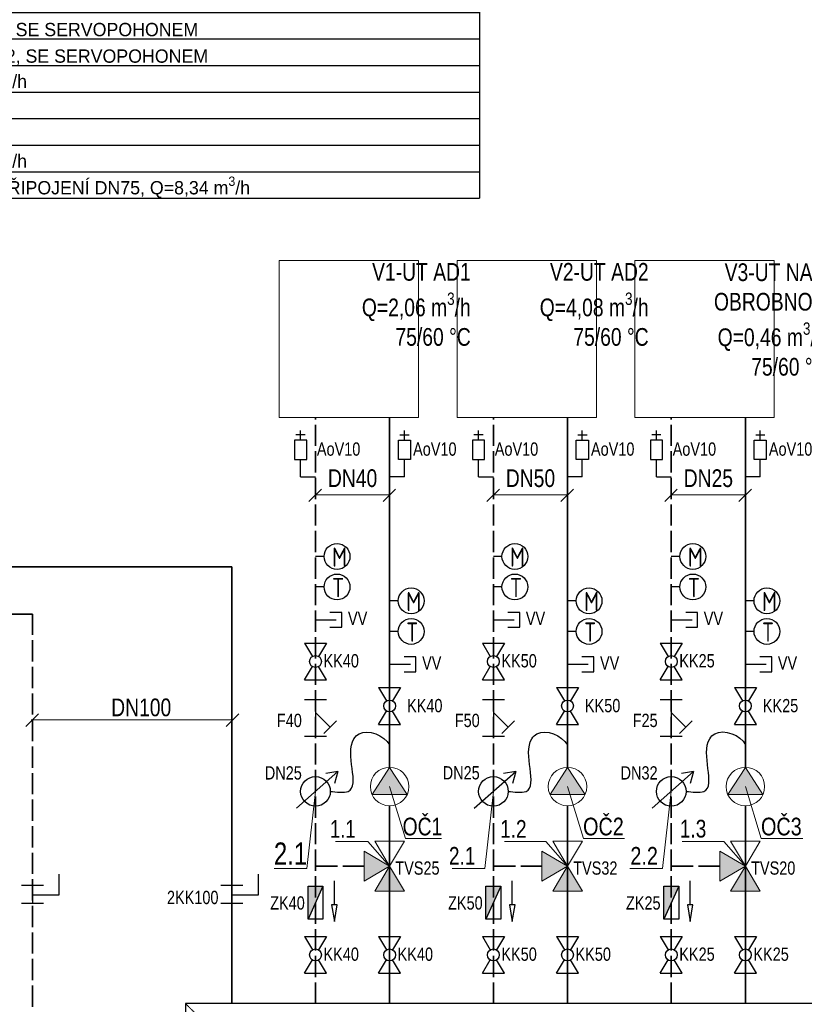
# Model space of a CAD drawing. Header units: millimetres. Extents: x -98431657 to -98227415, y -465497820 to -465456067.
# Tile 56 of 63: x -98404389 to -98399959, y -465469647 to -465464086. Entities that reach past the tile are written whole.
import ezdxf

# ---------------------------------------------------------------- set-up
doc = ezdxf.new("R2010")
doc.units = ezdxf.units.MM
doc.linetypes.add('ACAD_ISO02W100', pattern=[15, 12, -3])
doc.linetypes.add('Carkovana', pattern=[0.21, 0.15, -0.06])
for name, color, linetype, lineweight in [('AA_ROZPISKY', 7, 'Continuous', 15), ('Kóty obecně', 7, 'Continuous', 25), ('Kóty_obecně', 7, 'Continuous', 25), ('Pasivní chlazení', 7, 'Continuous', 25), ('Standard', 7, 'Continuous', 25), ('Topení', 6, 'Continuous', 25), ('WPF 1 - vrt', 7, 'Continuous', 25), ('ZAM - POHLEDY_Pero_č.__2', 7, 'Continuous', 13), ('základ', 7, 'Continuous', 25)]:
    doc.layers.add(name, color=color, linetype=linetype, lineweight=lineweight)
doc.layers.add('URB_DOMY_skica_hatch', color=7, linetype='Continuous', lineweight=25, true_color=0x656565)
doc.styles.add('ARIAL', font='arial.ttf')
doc.styles.add('ISOCPEUR', font='isocpeur.ttf')

# ---------------------------------------------------------------- blocks, each defined once
blk = doc.blocks.new('*T220')
at = {"layer": 'Kóty_obecně', "color": 6, "linetype": 'ByBlock', "lineweight": 50, "transparency": 16777216}
for p, q in [((0, 0), (5880.7, 0)), ((0, 0), (0, -550)), ((5880.7, 0), (5880.7, -550)), ((0, -250), (5880.7, -250)), ((931, -250), (931, -550))]:
    blk.add_line(p, q, dxfattribs=at)
at = {"layer": 'Kóty_obecně', "color": 0, "lineweight": 50, "transparency": 16777216}
blk.add_line((0, -550), (5880.7, -550), dxfattribs=at)
at = {"layer": 'Kóty_obecně', "color": 0, "linetype": 'ByBlock', "lineweight": -2, "transparency": 16777216}
for p, q in [((0, -550), (0, -1150)), ((931, -550), (931, -1150)), ((5880.7, -550), (5880.7, -2650)), ((0, -700), (5880.7, -700)), ((0, -850), (5880.7, -850)), ((0, -1000), (5880.7, -1000)), ((931, -1150), (5880.7, -1150)), ((0, -1300), (0, -2650)), ((931, -1300), (5880.7, -1300)), ((931, -1300), (931, -2650)), ((0, -1450), (5880.7, -1450)), ((0, -1600), (5880.7, -1600)), ((0, -1750), (5880.7, -1750)), ((0, -1900), (5880.7, -1900)), ((0, -2050), (5880.7, -2050)), ((0, -2200), (5880.7, -2200)), ((0, -2350), (5880.7, -2350)), ((0, -2500), (5880.7, -2500)), ((0, -2650), (5880.7, -2650))]:
    blk.add_line(p, q, dxfattribs=at)
at = {"layer": 'Kóty_obecně', "color": 0, "lineweight": -2, "transparency": 16777216}
for p, q in [((0, -1150), (931, -1150)), ((0, -1150), (0, -1300)), ((931, -1150), (931, -1300)), ((0, -1300), (931, -1300))]:
    blk.add_line(p, q, dxfattribs=at)
at = {"layer": 'Kóty_obecně', "color": 0, "transparency": 16777216}
for s, insert, char_height, width, attachment_point in [('{\\Fc:\\program files\\ab studio\\cadkonplus 2018\\2018\\fonts\\ic-simplex|c238;LEGENDA ZNAČENÍ}', (2940.3, -125), 125, 5877.662, 5), ('Z{\\Fc:\\program files\\ab studio\\cadkonplus 2018\\2018\\fonts\\ic-simplex|c238;NAČKA}', (465.5, -400), 100, 928.031, 5), ('P{\\Fc:\\program files\\ab studio\\cadkonplus 2018\\2018\\fonts\\ic-simplex|c238;OPIS}', (3405.8, -400), 100, 4946.631, 5), ('{\\Fc:\\program files\\ab studio\\cadkonplus 2018\\2018\\fonts\\ic-simplex|c238;1.1}', (465.5, -625), 75, 928.031, 5), ('\\A1;{\\Fc:\\program files\\ab studio\\cadkonplus 2018\\2018\\fonts\\ic-simplex|c238; TROJCESTNÝ SMĚŠOVACÍ VENTIL DN25, kvs 8, SE SERVOPOHONEM}', (932.5, -698.5), 75, 4946.631, 7), ('{\\Fc:\\program files\\ab studio\\cadkonplus 2018\\2018\\fonts\\ic-simplex|c238;1.2}', (465.5, -775), 75, 928.031, 5), ('\\A1;{\\Fc:\\program files\\ab studio\\cadkonplus 2018\\2018\\fonts\\ic-simplex|c238; TROJCESTNÝ SMĚŠOVACÍ VENTIL DN32, kvs 12, SE SERVOPOHONEM}', (932.5, -848.5), 75, 4946.631, 7), ('{\\Fc:\\program files\\ab studio\\cadkonplus 2018\\2018\\fonts\\ic-simplex|c238;1.3}', (465.5, -925), 75, 928.031, 5), ('\\A1;{\\Fc:\\program files\\ab studio\\cadkonplus 2018\\2018\\fonts\\ic-simplex|c238; TROJCESTNÝ SMĚŠOVACÍ VENTIL DN20, kvs 4, SE SERVOPOHONEM}', (932.5, -998.5), 75, 4946.631, 7), ('{\\Fc:\\program files\\ab studio\\cadkonplus 2018\\2018\\fonts\\ic-simplex|c238;1.4}', (465.5, -1075), 75, 928.031, 5), ('\\A1;{\\Fc:\\program files\\ab studio\\cadkonplus 2018\\2018\\fonts\\ic-simplex|c238; TROJCESTNÝ SMĚŠOVACÍ VENTIL DN20, kvs 6, SE SERVOPOHONEM}', (932.5, -1148.5), 75, 4946.631, 7), ('{\\Fc:\\program files\\ab studio\\cadkonplus 2018\\2018\\fonts\\ic-simplex|c238;1.5}', (465.5, -1225), 75, 928.031, 5), ('\\A1;{\\Fc:\\program files\\ab studio\\cadkonplus 2018\\2018\\fonts\\ic-simplex|c238; TROJCESTNÝ SMĚŠOVACÍ VENTIL DN25, kvs 8, SE SERVOPOHONEM}', (932.5, -1298.5), 75, 4946.631, 7), ('{\\Fc:\\program files\\ab studio\\cadkonplus 2018\\2018\\fonts\\ic-simplex|c238;1.6}', (465.5, -1375), 75, 928.031, 5), ('\\A1;{\\Fc:\\program files\\ab studio\\cadkonplus 2018\\2018\\fonts\\ic-simplex|c238; TROJCESTNÝ SMĚŠOVACÍ VENTIL DN25, kvs 8, SE SERVOPOHONEM}', (932.5, -1448.5), 75, 4946.631, 7), ('{\\Fc:\\program files\\ab studio\\cadkonplus 2018\\2018\\fonts\\ic-simplex|c238;1.7}', (465.5, -1525), 75, 928.031, 5), ('\\A1;{\\Fc:\\program files\\ab studio\\cadkonplus 2018\\2018\\fonts\\ic-simplex|c238; TROJCESTNÝ SMĚŠOVACÍ VENTIL DN25, kvs 8, SE SERVOPOHONEM}', (932.5, -1598.5), 75, 4946.631, 7), ('{\\Fc:\\program files\\ab studio\\cadkonplus 2018\\2018\\fonts\\ic-simplex|c238;1.8}', (465.5, -1675), 75, 928.031, 5), ('\\A1;{\\Fc:\\program files\\ab studio\\cadkonplus 2018\\2018\\fonts\\ic-simplex|c238; TROJCESTNÝ SMĚŠOVACÍ VENTIL DN20, kvs 4, SE SERVOPOHONEM}', (932.5, -1748.5), 75, 4946.631, 7), ('{\\Fc:\\program files\\ab studio\\cadkonplus 2018\\2018\\fonts\\ic-simplex|c238;1.9}', (465.5, -1825), 75, 928.031, 5), ('\\A1;{\\Fc:\\program files\\ab studio\\cadkonplus 2018\\2018\\fonts\\ic-simplex|c238; TROJCESTNÝ SMĚŠOVACÍ VENTIL DN32, kvs 12, SE SERVOPOHONEM}', (932.5, -1898.5), 75, 4946.631, 7), ('{\\Fc:\\program files\\ab studio\\cadkonplus 2018\\2018\\fonts\\ic-simplex|c238;2.1}', (465.5, -1975), 75, 928.031, 5), ('\\A1;{\\Fc:\\program files\\ab studio\\cadkonplus 2018\\2018\\fonts\\ic-simplex|c238; KALORIMETR ULTRAZVUKOVÝ, DN25, Q=3,5 m\\H0.7x;\\S3^ ;\\H1.42857x;/h}', (932.5, -2048.5), 75, 4946.631, 7), ('{\\Fc:\\program files\\ab studio\\cadkonplus 2018\\2018\\fonts\\ic-simplex|c238;2.2}', (465.5, -2125), 75, 928.031, 5), ('\\A1;{\\Fc:\\program files\\ab studio\\cadkonplus 2018\\2018\\fonts\\ic-simplex|c238; KALORIMETR ULTRAZVUKOVÝ, DN32, Q=6 m\\H0.7x;\\S3^ ;\\H1.42857x;/h}', (932.5, -2198.5), 75, 4946.631, 7), ('\\A1;{\\Fc:\\program files\\ab studio\\cadkonplus 2018\\2018\\fonts\\ic-simplex|c238; KALORIMETR ULTRAZVUKOVÝ, DN25, Q=6 m\\H0.7x;\\S3^ ;\\H1.42857x;/h}', (932.5, -2348.5), 75, 4946.631, 7), ('{\\Ftxt|c238;2.3}', (465.5, -2275), 75, 928.031, 5), ('{\\Ftxt|c238;2.4}', (465.5, -2425), 75, 928.031, 5), ('\\A1;{\\Fc:\\program files\\ab studio\\cadkonplus 2018\\2018\\fonts\\ic-simplex|c238; KALORIMETR ULTRAZVUKOVÝ, DN25, Q=3,5 m\\H0.7x;\\S3^ ;\\H1.42857x;/h}', (932.5, -2498.5), 75, 4946.631, 7), ('{\\Ftxt|c238;3}', (465.5, -2575), 75, 928.031, 5), ('\\A1;{\\Fc:\\program files\\ab studio\\cadkonplus 2018\\2018\\fonts\\ic-simplex|c238; TERMOHYDRAULICKÝ ROZDĚLOVAČ DN200, PŘIPOJENÍ DN75, Q=8,34 m\\H0.7x;\\S3^ ;\\H1.42857x;/h}', (932.5, -2648.5), 75, 4946.631, 7)]:
    blk.add_mtext(s, dxfattribs=dict(at, insert=insert, char_height=char_height, width=width, attachment_point=attachment_point))

msp = doc.modelspace()

# ---------------------------------------------------------------- hatches: boundary and pattern name
at = {"linetype": 'ACAD_ISO02W100', "lineweight": 100}
h = msp.add_hatch(color=256, dxfattribs=at)
h.dxf.hatch_style = 1
h.paths.add_polyline_path([(-98402444.5, -465468781.7), (-98402444.5, -465468867), (-98402444.5, -465468952.2), (-98402300.5, -465468867)])
h.paths.add_polyline_path([(-98402300.5, -465468867), (-98402383.8, -465469007.8), (-98402216.4, -465469007.8)])
h.paths.add_polyline_path([(-98401440.3, -465468781.7), (-98401440.3, -465468867), (-98401440.3, -465468952.2), (-98401296.2, -465468867)])
h.paths.add_polyline_path([(-98401296.2, -465468867), (-98401379.5, -465469007.8), (-98401212.2, -465469007.8)])
h.paths.add_polyline_path([(-98400436, -465468781.7), (-98400436, -465468867), (-98400436, -465468952.2), (-98400292, -465468867)])
h.paths.add_polyline_path([(-98400292, -465468867), (-98400375.3, -465469007.8), (-98400207.9, -465469007.8)])
h = msp.add_hatch(color=256, dxfattribs=at)
h.dxf.hatch_style = 1
h.paths.add_polyline_path([(-98402677.1, -465468979.9), (-98402760.8, -465468979.9), (-98402760.8, -465469165.9)])
h.paths.add_polyline_path([(-98401672.8, -465468979.9), (-98401756.5, -465468979.9), (-98401756.5, -465469165.9)])
h.paths.add_polyline_path([(-98400668.6, -465468979.9), (-98400752.2, -465468979.9), (-98400752.2, -465469165.9)])
h.paths.add_polyline_path([(-98399664.3, -465468979.9), (-98399748, -465468979.9), (-98399748, -465469165.9)])
h.paths.add_polyline_path([(-98398609.8, -465468979.9), (-98398693.5, -465468979.9), (-98398693.5, -465469165.9)])
at = {"layer": 'URB_DOMY_skica_hatch', "linetype": 'Continuous', "lineweight": 25, "true_color": 0x000000}
for points in [[(-98402300.5, -465468308.8), (-98402399.3, -465468462.9), (-98402201.7, -465468462.9)], [(-98401296.2, -465468308.8), (-98401395, -465468462.9), (-98401197.4, -465468462.9)], [(-98400292, -465468308.8), (-98400390.7, -465468462.9), (-98400193.2, -465468462.9)]]:
    msp.add_hatch(color=18, dxfattribs=at).paths.add_polyline_path(points)

# ---------------------------------------------------------------- linework, layer by layer
at = {"layer": 'Pasivní chlazení'}
for centre in [(-98402597.3, -465467117.7), (-98401593.1, -465467117.7), (-98400588.8, -465467117.7), (-98402597.3, -465467290.1), (-98401593.1, -465467290.1), (-98400588.8, -465467290.1), (-98402178.9, -465467368.7), (-98401174.6, -465467368.7), (-98400170.4, -465467368.7), (-98402178.9, -465467541.2), (-98401174.6, -465467541.2), (-98400170.4, -465467541.2)]:
    msp.add_circle(centre, 72.9, dxfattribs=at)
at = {"layer": 'Standard', "color": 5, "linetype": 'ACAD_ISO02W100', "lineweight": 35, "ltscale": 10}
for p, q in [((-98402718.9, -465469643.5), (-98402718.9, -465466332.8)), ((-98401714.7, -465469643.5), (-98401714.7, -465466332.8)), ((-98400710.4, -465469643.5), (-98400710.4, -465466332.8)), ((-98404317.2, -465467443.1), (-98406271.4, -465467443.1)), ((-98404317.2, -465469810.9), (-98404317.2, -465467443.1)), ((-98402444.5, -465468867), (-98402718.9, -465468867)), ((-98401440.3, -465468867), (-98401714.7, -465468867)), ((-98400436, -465468867), (-98400710.4, -465468867))]:
    msp.add_line(p, q, dxfattribs=at)
at = {"layer": 'Standard', "color": 1, "linetype": 'Continuous', "lineweight": 35}
for p, q in [((-98402300.5, -465468308.8), (-98402300.5, -465466332.8)), ((-98401296.2, -465468308.8), (-98401296.2, -465466332.8)), ((-98400292, -465468308.8), (-98400292, -465466332.8)), ((-98403191.1, -465467177.1), (-98406113.2, -465467177.1)), ((-98403191.1, -465469643.5), (-98403191.1, -465467177.1)), ((-98402300.5, -465469643.5), (-98402300.5, -465468526.2)), ((-98401296.2, -465469643.5), (-98401296.2, -465468526.2)), ((-98400292, -465469643.5), (-98400292, -465468526.2))]:
    msp.add_line(p, q, dxfattribs=at)
at = {"layer": 'Standard', "color": 0, "linetype": 'Continuous', "lineweight": 13}
for p, q in [((-98402300.5, -465468417.5), (-98402210.5, -465468710.6)), ((-98401296.2, -465468417.5), (-98401206.2, -465468710.6)), ((-98400292, -465468417.5), (-98400202, -465468710.6)), ((-98402767.9, -465468879.8), (-98402718.9, -465468444.4)), ((-98401763.6, -465468879.8), (-98401714.7, -465468444.4)), ((-98400759.4, -465468879.8), (-98400710.4, -465468444.4)), ((-98402210.5, -465468710.6), (-98402007.2, -465468710.6)), ((-98401206.2, -465468710.6), (-98400975, -465468710.6)), ((-98400202, -465468710.6), (-98399968, -465468710.6)), ((-98402606.8, -465468727.6), (-98402422.7, -465468727.6)), ((-98402422.7, -465468727.6), (-98402300.5, -465468867)), ((-98402300.5, -465468867), (-98402383.8, -465468726.2)), ((-98402383.8, -465468726.2), (-98402216.4, -465468726.2)), ((-98402216.4, -465468726.2), (-98402300.5, -465468867)), ((-98401652.8, -465468727.6), (-98401418.5, -465468727.6)), ((-98401418.5, -465468727.6), (-98401296.2, -465468867)), ((-98401296.2, -465468867), (-98401379.5, -465468726.2)), ((-98401379.5, -465468726.2), (-98401212.2, -465468726.2)), ((-98401212.2, -465468726.2), (-98401296.2, -465468867)), ((-98400648.5, -465468727.6), (-98400414.2, -465468727.6)), ((-98400414.2, -465468727.6), (-98400292, -465468867)), ((-98400292, -465468867), (-98400375.3, -465468726.2)), ((-98400375.3, -465468726.2), (-98400207.9, -465468726.2)), ((-98400207.9, -465468726.2), (-98400292, -465468867)), ((-98402300.5, -465468867), (-98402444.5, -465468781.7)), ((-98402444.5, -465468781.7), (-98402444.5, -465468867)), ((-98401296.2, -465468867), (-98401440.3, -465468781.7)), ((-98401440.3, -465468781.7), (-98401440.3, -465468867)), ((-98400292, -465468867), (-98400436, -465468781.7)), ((-98400436, -465468781.7), (-98400436, -465468867)), ((-98402952, -465468879.8), (-98402767.9, -465468879.8)), ((-98402300.5, -465468867), (-98402444.5, -465468952.2)), ((-98402444.5, -465468952.2), (-98402444.5, -465468867)), ((-98402300.5, -465468867), (-98402383.8, -465469007.8)), ((-98402216.4, -465469007.8), (-98402300.5, -465468867)), ((-98401947.7, -465468879.8), (-98401763.6, -465468879.8)), ((-98401296.2, -465468867), (-98401440.3, -465468952.2)), ((-98401440.3, -465468952.2), (-98401440.3, -465468867)), ((-98401296.2, -465468867), (-98401379.5, -465469007.8)), ((-98401212.2, -465469007.8), (-98401296.2, -465468867)), ((-98400943.5, -465468879.8), (-98400759.4, -465468879.8)), ((-98400292, -465468867), (-98400436, -465468952.2)), ((-98400436, -465468952.2), (-98400436, -465468867)), ((-98400292, -465468867), (-98400375.3, -465469007.8)), ((-98400207.9, -465469007.8), (-98400292, -465468867)), ((-98402383.8, -465469007.8), (-98402216.4, -465469007.8)), ((-98401379.5, -465469007.8), (-98401212.2, -465469007.8)), ((-98400375.3, -465469007.8), (-98400207.9, -465469007.8)), ((-98403451.9, -465469643.5), (-98403451.9, -465469978.3)), ((-98398146.1, -465469643.5), (-98403451.9, -465469643.5))]:
    msp.add_line(p, q, dxfattribs=at)
at = {"layer": 'Standard', "color": 0, "linetype": 'Continuous', "lineweight": 25}
msp.add_lwpolyline([(-98398146.1, -465469643.5), (-98403451.9, -465469643.5), (-98403451.9, -465469978.3), (-98398146.1, -465469978.3), (-98398146.1, -465469643.5)], close=True, dxfattribs=at)
at = {"layer": 'Topení', "color": 0, "linetype": 'Continuous', "lineweight": 13}
for p, q in [((-98402685, -465466736.8), (-98402756.1, -465466807.8)), ((-98402266.6, -465466736.8), (-98402337.6, -465466807.8)), ((-98401680.8, -465466736.8), (-98401751.8, -465466807.8)), ((-98401262.3, -465466736.8), (-98401333.4, -465466807.8)), ((-98400676.5, -465466736.8), (-98400747.5, -465466807.8)), ((-98400258.1, -465466736.8), (-98400329.1, -465466807.8)), ((-98402718.9, -465466770.6), (-98402300.5, -465466770.6)), ((-98401714.7, -465466770.6), (-98401296.2, -465466770.6)), ((-98400710.4, -465466770.6), (-98400292, -465466770.6)), ((-98404283.5, -465468006.6), (-98404354.5, -465468077.7)), ((-98404323.2, -465468040.5), (-98403191.1, -465468040.5)), ((-98403151.4, -465468006.6), (-98403222.4, -465468077.7))]:
    msp.add_line(p, q, dxfattribs=at)
at = {"layer": 'Topení', "color": 0, "linetype": 'Continuous', "lineweight": 25}
for p, q in [((-98402570.3, -465467433.9), (-98402637.3, -465467433.9)), ((-98402570.3, -465467517.5), (-98402570.3, -465467433.9)), ((-98401566, -465467433.9), (-98401633, -465467433.9)), ((-98401566, -465467517.5), (-98401566, -465467433.9)), ((-98400561.8, -465467433.9), (-98400628.7, -465467433.9)), ((-98400561.8, -465467517.5), (-98400561.8, -465467433.9)), ((-98402718.9, -465467475.7), (-98402601.7, -465467475.7)), ((-98401714.7, -465467475.7), (-98401597.5, -465467475.7)), ((-98400710.4, -465467475.7), (-98400593.2, -465467475.7)), ((-98402637.3, -465467517.5), (-98402570.3, -465467517.5)), ((-98401633, -465467517.5), (-98401566, -465467517.5)), ((-98400628.7, -465467517.5), (-98400561.8, -465467517.5)), ((-98402781.1, -465467607.4), (-98402656.7, -465467607.4)), ((-98402781.1, -465467607.4), (-98402736.1, -465467682.4)), ((-98402656.7, -465467607.4), (-98402701.7, -465467682.4)), ((-98401776.9, -465467607.4), (-98401652.4, -465467607.4)), ((-98401776.9, -465467607.4), (-98401731.9, -465467682.4)), ((-98401652.4, -465467607.4), (-98401697.4, -465467682.4)), ((-98400772.6, -465467607.4), (-98400648.2, -465467607.4)), ((-98400772.6, -465467607.4), (-98400727.6, -465467682.4)), ((-98400648.2, -465467607.4), (-98400693.2, -465467682.4)), ((-98402151.9, -465467684.9), (-98402218.8, -465467684.9)), ((-98402151.9, -465467768.6), (-98402151.9, -465467684.9)), ((-98401147.6, -465467684.9), (-98401214.6, -465467684.9)), ((-98401147.6, -465467768.6), (-98401147.6, -465467684.9)), ((-98400143.4, -465467684.9), (-98400210.3, -465467684.9)), ((-98400143.4, -465467768.6), (-98400143.4, -465467684.9)), ((-98402781.1, -465467814.9), (-98402736.1, -465467739.8)), ((-98402656.7, -465467814.9), (-98402701.7, -465467739.8)), ((-98402300.5, -465467726.8), (-98402183.3, -465467726.8)), ((-98402218.8, -465467768.6), (-98402151.9, -465467768.6)), ((-98401776.9, -465467814.9), (-98401731.9, -465467739.8)), ((-98401652.4, -465467814.9), (-98401697.4, -465467739.8)), ((-98401296.2, -465467726.8), (-98401179.1, -465467726.8)), ((-98401214.6, -465467768.6), (-98401147.6, -465467768.6)), ((-98400772.6, -465467814.9), (-98400727.6, -465467739.8)), ((-98400648.2, -465467814.9), (-98400693.2, -465467739.8)), ((-98400292, -465467726.8), (-98400174.8, -465467726.8)), ((-98400210.3, -465467768.6), (-98400143.4, -465467768.6)), ((-98402781.1, -465467814.9), (-98402656.7, -465467814.9)), ((-98401776.9, -465467814.9), (-98401652.4, -465467814.9)), ((-98400772.6, -465467814.9), (-98400648.2, -465467814.9)), ((-98402362.7, -465467858.4), (-98402238.3, -465467858.4)), ((-98402362.7, -465467858.4), (-98402317.7, -465467933.5)), ((-98402238.3, -465467858.4), (-98402283.3, -465467933.5)), ((-98401358.4, -465467858.4), (-98401234, -465467858.4)), ((-98401358.4, -465467858.4), (-98401313.4, -465467933.5)), ((-98401234, -465467858.4), (-98401279, -465467933.5)), ((-98400354.2, -465467858.4), (-98400229.7, -465467858.4)), ((-98400354.2, -465467858.4), (-98400309.2, -465467933.5)), ((-98400229.7, -465467858.4), (-98400274.7, -465467933.5)), ((-98402781.1, -465467925.4), (-98402656.7, -465467925.4)), ((-98402718.9, -465467925.4), (-98402718.9, -465468132.9)), ((-98401776.9, -465467925.4), (-98401652.4, -465467925.4)), ((-98401714.7, -465467925.4), (-98401714.7, -465468132.9)), ((-98400772.6, -465467925.4), (-98400648.2, -465467925.4)), ((-98400710.4, -465467925.4), (-98400710.4, -465468132.9)), ((-98402362.7, -465468066), (-98402317.7, -465467990.9)), ((-98402238.3, -465468066), (-98402283.3, -465467990.9)), ((-98401358.4, -465468066), (-98401313.4, -465467990.9)), ((-98401234, -465468066), (-98401279, -465467990.9)), ((-98400354.2, -465468066), (-98400309.2, -465467990.9)), ((-98400229.7, -465468066), (-98400274.7, -465467990.9)), ((-98402718.9, -465467999), (-98402636.1, -465468081.9)), ((-98402636.1, -465468081.9), (-98402600.6, -465468046.3)), ((-98401714.7, -465467999), (-98401631.8, -465468081.9)), ((-98401631.8, -465468081.9), (-98401596.3, -465468046.3)), ((-98400710.4, -465467999), (-98400627.6, -465468081.9)), ((-98400627.6, -465468081.9), (-98400592, -465468046.3)), ((-98402636.1, -465468081.9), (-98402671.6, -465468117.4)), ((-98402362.7, -465468066), (-98402238.3, -465468066)), ((-98401631.8, -465468081.9), (-98401667.3, -465468117.4)), ((-98401358.4, -465468066), (-98401234, -465468066)), ((-98400627.6, -465468081.9), (-98400663.1, -465468117.4)), ((-98400354.2, -465468066), (-98400229.7, -465468066)), ((-98402781.1, -465468132.9), (-98402656.7, -465468132.9)), ((-98401776.9, -465468132.9), (-98401652.4, -465468132.9)), ((-98400772.6, -465468132.9), (-98400648.2, -465468132.9)), ((-98402826.6, -465468540.3), (-98402592.5, -465468332.9)), ((-98402592.5, -465468332.9), (-98402661.4, -465468343.6)), ((-98402592.5, -465468332.9), (-98402611.4, -465468400)), ((-98401822.4, -465468540.3), (-98401588.2, -465468332.9)), ((-98401588.2, -465468332.9), (-98401657.2, -465468343.6)), ((-98401588.2, -465468332.9), (-98401607.1, -465468400)), ((-98400818.1, -465468540.3), (-98400584, -465468332.9)), ((-98400584, -465468332.9), (-98400652.9, -465468343.6)), ((-98400584, -465468332.9), (-98400602.9, -465468400)), ((-98402781.1, -465469264.4), (-98402656.7, -465469264.4)), ((-98402781.1, -465469264.4), (-98402736.1, -465469339.4)), ((-98402656.7, -465469264.4), (-98402701.7, -465469339.4)), ((-98402362.7, -465469264.4), (-98402238.3, -465469264.4)), ((-98402362.7, -465469264.4), (-98402317.7, -465469339.4)), ((-98402238.3, -465469264.4), (-98402283.3, -465469339.4)), ((-98401776.9, -465469264.4), (-98401652.4, -465469264.4)), ((-98401776.9, -465469264.4), (-98401731.9, -465469339.4)), ((-98401652.4, -465469264.4), (-98401697.4, -465469339.4)), ((-98401358.4, -465469264.4), (-98401234, -465469264.4)), ((-98401358.4, -465469264.4), (-98401313.4, -465469339.4)), ((-98401234, -465469264.4), (-98401279, -465469339.4)), ((-98400772.6, -465469264.4), (-98400648.2, -465469264.4)), ((-98400772.6, -465469264.4), (-98400727.6, -465469339.4)), ((-98400648.2, -465469264.4), (-98400693.2, -465469339.4)), ((-98400354.2, -465469264.4), (-98400229.7, -465469264.4)), ((-98400354.2, -465469264.4), (-98400309.2, -465469339.4)), ((-98400229.7, -465469264.4), (-98400274.7, -465469339.4)), ((-98402781.1, -465469471.9), (-98402736.1, -465469396.9)), ((-98402656.7, -465469471.9), (-98402701.7, -465469396.9)), ((-98402362.7, -465469471.9), (-98402317.7, -465469396.9)), ((-98402238.3, -465469471.9), (-98402283.3, -465469396.9)), ((-98401776.9, -465469471.9), (-98401731.9, -465469396.9)), ((-98401652.4, -465469471.9), (-98401697.4, -465469396.9)), ((-98401358.4, -465469471.9), (-98401313.4, -465469396.9)), ((-98401234, -465469471.9), (-98401279, -465469396.9)), ((-98400772.6, -465469471.9), (-98400727.6, -465469396.9)), ((-98400648.2, -465469471.9), (-98400693.2, -465469396.9)), ((-98400354.2, -465469471.9), (-98400309.2, -465469396.9)), ((-98400229.7, -465469471.9), (-98400274.7, -465469396.9)), ((-98402781.1, -465469471.9), (-98402656.7, -465469471.9)), ((-98402362.7, -465469471.9), (-98402238.3, -465469471.9)), ((-98401776.9, -465469471.9), (-98401652.4, -465469471.9)), ((-98401358.4, -465469471.9), (-98401234, -465469471.9)), ((-98400772.6, -465469471.9), (-98400648.2, -465469471.9)), ((-98400354.2, -465469471.9), (-98400229.7, -465469471.9))]:
    msp.add_line(p, q, dxfattribs=at)
at = {"layer": 'Topení', "color": 0, "linetype": 'Continuous', "lineweight": 35}
msp.add_line((-98403191.1, -465468975.2), (-98403191.1, -465469075.6), dxfattribs=at)
at = {"layer": 'Topení', "color": 0, "linetype": 'Continuous', "lineweight": 25}
for points in [[(-98402670.3, -465467117.7), (-98402718.9, -465467117.7)], [(-98401666, -465467117.7), (-98401714.7, -465467117.7)], [(-98400661.7, -465467117.7), (-98400710.4, -465467117.7)], [(-98402670.3, -465467290.1), (-98402718.9, -465467290.1)], [(-98401666, -465467290.1), (-98401714.7, -465467290.1)], [(-98400661.7, -465467290.1), (-98400710.4, -465467290.1)], [(-98402251.8, -465467368.7), (-98402300.5, -465467368.7)], [(-98401247.6, -465467368.7), (-98401296.2, -465467368.7)], [(-98400243.3, -465467368.7), (-98400292, -465467368.7)], [(-98402251.8, -465467541.2), (-98402300.5, -465467541.2)], [(-98401247.6, -465467541.2), (-98401296.2, -465467541.2)], [(-98400243.3, -465467541.2), (-98400292, -465467541.2)]]:
    msp.add_lwpolyline(points, dxfattribs=at)
at = {"layer": 'Topení', "color": 0, "linetype": 'Carkovana', "lineweight": 18}
msp.add_lwpolyline([(-98398146.1, -465469810.9), (-98403284.5, -465469810.9), (-98403451.9, -465469643.5)], dxfattribs=at)
at = {"layer": 'Topení', "color": 0, "linetype": 'Continuous', "lineweight": 25}
for centre, radius in [((-98402718.9, -465467711.1), 33.5), ((-98401714.7, -465467711.1), 33.5), ((-98400710.4, -465467711.1), 33.5), ((-98402300.5, -465467962.2), 33.5), ((-98401296.2, -465467962.2), 33.5), ((-98400292, -465467962.2), 33.5), ((-98402718.9, -465468444.4), 83.7), ((-98401714.7, -465468444.4), 83.7), ((-98400710.4, -465468444.4), 83.7), ((-98402718.9, -465469368.1), 33.5), ((-98402300.5, -465469368.1), 33.5), ((-98401714.7, -465469368.1), 33.5), ((-98401296.2, -465469368.1), 33.5), ((-98400710.4, -465469368.1), 33.5), ((-98400292, -465469368.1), 33.5)]:
    msp.add_circle(centre, radius, dxfattribs=at)
at = {"layer": 'Topení', "color": 0, "linetype": 'Continuous', "lineweight": 25, "start_tangent": (1.156269, -0.124047)}
for points, end_tangent in [([(-98402635.2, -465468444.4), (-98402534.8, -465468444.4), (-98402501.7, -465468147), (-98402473.2, -465468119.8), (-98402300.5, -465468180.8)], (0.658422, -1.070822)), ([(-98401631, -465468444.4), (-98401530.5, -465468444.4), (-98401497.4, -465468147), (-98401468.9, -465468119.8), (-98401296.2, -465468180.8)], (0.658422, -1.070822)), ([(-98400626.7, -465468444.4), (-98400526.3, -465468444.4), (-98400493.2, -465468147), (-98400464.7, -465468119.8), (-98400292, -465468180.8)], (0.558422, -1.070822))]:
    msp.add_spline(points, degree=3, dxfattribs=dict(at, end_tangent=end_tangent))
at = {"layer": 'WPF 1 - vrt'}
for p, q in [((-98402802.6, -465466667.2), (-98402802.6, -465466618.1)), ((-98402216.8, -465466667.2), (-98402216.8, -465466618.1)), ((-98401798.3, -465466667.2), (-98401798.3, -465466618.1)), ((-98401212.5, -465466667.2), (-98401212.5, -465466618.1)), ((-98400794.1, -465466667.2), (-98400794.1, -465466618.1)), ((-98400208.3, -465466667.2), (-98400208.3, -465466618.1)), ((-98402802.6, -465466667.2), (-98402718.9, -465466667.2)), ((-98402216.8, -465466667.2), (-98402300.5, -465466667.2)), ((-98401798.3, -465466667.2), (-98401714.7, -465466667.2)), ((-98401212.5, -465466667.2), (-98401296.2, -465466667.2)), ((-98400794.1, -465466667.2), (-98400710.4, -465466667.2)), ((-98400208.3, -465466667.2), (-98400292, -465466667.2))]:
    msp.add_line(p, q, dxfattribs=at)
at = {"layer": 'ZAM - POHLEDY_Pero_č.__2', "color": 0, "linetype": 'Continuous', "lineweight": 13}
for p, q in [((-98402300.5, -465468308.8), (-98402399.3, -465468462.9)), ((-98402201.7, -465468462.9), (-98402300.5, -465468308.8)), ((-98401296.2, -465468308.8), (-98401395, -465468462.9)), ((-98401197.4, -465468462.9), (-98401296.2, -465468308.8)), ((-98400292, -465468308.8), (-98400390.7, -465468462.9)), ((-98400193.2, -465468462.9), (-98400292, -465468308.8)), ((-98402399.3, -465468462.9), (-98402201.7, -465468462.9)), ((-98401395, -465468462.9), (-98401197.4, -465468462.9)), ((-98400390.7, -465468462.9), (-98400193.2, -465468462.9))]:
    msp.add_line(p, q, dxfattribs=at)
for points in [[(-98402923.8, -465465445.7), (-98402137.3, -465465445.7), (-98402137.3, -465466332.8), (-98402923.8, -465466332.8), (-98402923.8, -465465445.7)], [(-98401919.6, -465465445.7), (-98401133.1, -465465445.7), (-98401133.1, -465466332.8), (-98401919.6, -465466332.8), (-98401919.6, -465465445.7)], [(-98400915.3, -465465445.7), (-98400128.8, -465465445.7), (-98400128.8, -465466332.8), (-98400915.3, -465466332.8), (-98400915.3, -465465445.7)]]:
    msp.add_lwpolyline(points, close=True, dxfattribs=at)
for centre in [(-98402300.5, -465468417.5), (-98401296.2, -465468417.5), (-98400292, -465468417.5)]:
    msp.add_circle(centre, 108.7, dxfattribs=at)
at = {"layer": 'základ'}
for p, q in [((-98402777.2, -465466431.1), (-98402829.5, -465466431.1)), ((-98402802.6, -465466460.9), (-98402802.6, -465466405.7)), ((-98402242.2, -465466431.1), (-98402189.9, -465466431.1)), ((-98402216.8, -465466460.9), (-98402216.8, -465466405.7)), ((-98401772.9, -465466431.1), (-98401825.2, -465466431.1)), ((-98401798.3, -465466460.9), (-98401798.3, -465466405.7)), ((-98401238, -465466431.1), (-98401185.7, -465466431.1)), ((-98401212.5, -465466460.9), (-98401212.5, -465466405.7)), ((-98400768.6, -465466431.1), (-98400820.9, -465466431.1)), ((-98400794.1, -465466460.9), (-98400794.1, -465466405.7)), ((-98400233.7, -465466431.1), (-98400181.4, -465466431.1)), ((-98400208.3, -465466460.9), (-98400208.3, -465466405.7)), ((-98402802.6, -465466618.1), (-98402802.6, -465466570.5)), ((-98402216.8, -465466618.1), (-98402216.8, -465466570.5)), ((-98401798.3, -465466618.1), (-98401798.3, -465466570.5)), ((-98401212.5, -465466618.1), (-98401212.5, -465466570.5)), ((-98400794.1, -465466618.1), (-98400794.1, -465466570.5)), ((-98400208.3, -465466618.1), (-98400208.3, -465466570.5)), ((-98404166.6, -465469029.6), (-98404166.6, -465468912.4)), ((-98403040.5, -465469029.6), (-98403040.5, -465468912.4)), ((-98404379.4, -465468975.2), (-98404255, -465468975.2)), ((-98404317.2, -465468975.2), (-98404317.2, -465469075.6)), ((-98403253.4, -465468975.2), (-98403128.9, -465468975.2)), ((-98402677.1, -465468979.9), (-98402760.8, -465469165.9)), ((-98402612.2, -465469084.7), (-98402612.2, -465468950)), ((-98401672.8, -465468979.9), (-98401756.5, -465469165.9)), ((-98401608, -465469084.7), (-98401608, -465468950)), ((-98400668.6, -465468979.9), (-98400752.2, -465469165.9)), ((-98400603.7, -465469084.7), (-98400603.7, -465468950)), ((-98404317.2, -465469029.6), (-98404166.6, -465469029.6)), ((-98403191.1, -465469029.6), (-98403040.5, -465469029.6)), ((-98404379.4, -465469075.6), (-98404255, -465469075.6)), ((-98403253.4, -465469075.6), (-98403128.9, -465469075.6))]:
    msp.add_line(p, q, dxfattribs=at)
for points in [[(-98402768.2, -465466460.9), (-98402837, -465466460.9), (-98402837, -465466570.5), (-98402768.2, -465466570.5), (-98402768.2, -465466460.9)], [(-98402251.2, -465466460.9), (-98402182.3, -465466460.9), (-98402182.3, -465466570.5), (-98402251.2, -465466570.5), (-98402251.2, -465466460.9)], [(-98401763.9, -465466460.9), (-98401832.8, -465466460.9), (-98401832.8, -465466570.5), (-98401763.9, -465466570.5), (-98401763.9, -465466460.9)], [(-98401247, -465466460.9), (-98401178.1, -465466460.9), (-98401178.1, -465466570.5), (-98401247, -465466570.5), (-98401247, -465466460.9)], [(-98400759.6, -465466460.9), (-98400828.5, -465466460.9), (-98400828.5, -465466570.5), (-98400759.6, -465466570.5), (-98400759.6, -465466460.9)], [(-98400242.7, -465466460.9), (-98400173.8, -465466460.9), (-98400173.8, -465466570.5), (-98400242.7, -465466570.5), (-98400242.7, -465466460.9)], [(-98402760.8, -465468979.9), (-98402677.1, -465468979.9), (-98402677.1, -465469165.9), (-98402760.8, -465469165.9), (-98402760.8, -465468979.9)], [(-98401756.5, -465468979.9), (-98401672.8, -465468979.9), (-98401672.8, -465469165.9), (-98401756.5, -465469165.9), (-98401756.5, -465468979.9)], [(-98400752.2, -465468979.9), (-98400668.6, -465468979.9), (-98400668.6, -465469165.9), (-98400752.2, -465469165.9), (-98400752.2, -465468979.9)], [(-98402596.3, -465469084.7), (-98402628.1, -465469084.7), (-98402612.2, -465469180.1), (-98402596.3, -465469084.7)], [(-98401592.1, -465469084.7), (-98401623.9, -465469084.7), (-98401608, -465469180.1), (-98401592.1, -465469084.7)], [(-98400587.8, -465469084.7), (-98400619.6, -465469084.7), (-98400603.7, -465469180.1), (-98400587.8, -465469084.7)]]:
    msp.add_lwpolyline(points, close=True, dxfattribs=at)

# ---------------------------------------------------------------- block references
msp.add_blockref('*T220', (-98407673.7, -465462444.8))

# ---------------------------------------------------------------- texts
at = {"layer": 'AA_ROZPISKY', "insert": (-98414809.6, -465469381.3), "char_height": 100, "attachment_point": 1, "rotation": 359.9944}
msp.add_mtext_dynamic_manual_height_columns('\\pi1385;{\\W0.7;Lublaňská 1002/9, 120 00 Praha 2\\P\\pi1396.66667,t2396.66667,2496.66667;IČO: 29136440 | +420 736 630 021\\P\\pi1478.33333,t2478.33333,3578.33333;www.ecoten.cz | info@ecoten.cz\\H1.08333x; }', width=4800, gutter_width=150, heights=[0], dxfattribs=at)
at = {"layer": 'Kóty obecně', "color": 0, "linetype": 'Continuous', "lineweight": 35, "attachment_point": 9, "style": 'ARIAL'}
for s, insert, char_height, width in [('\\A1;{\\fArial|b0|i0|c238|p34;\\W0.78;V1-UT AD1\\PQ=2,06 m\\H0.7x;\\S3^ ;\\H1.42857x;/h\\P75/60 °C}', (-98401842.4, -465465929.3), 100, 1042.9), ('\\A1;{\\fArial|b0|i0|c238|p34;\\W0.78;V2-UT AD2\\PQ=4,08 m\\H0.7x;\\S3^ ;\\H1.42857x;/h\\P75/60 °C}', (-98400838.2, -465465929.3), 100, 1042.9), ('\\A1;{\\fArial|b0|i0|c238|p34;\\W0.78;V3-UT NAD\\POBROBNOU\\PQ=0,46 m\\H0.7x;\\S3^ ;\\H1.42857x;/h\\P75/60 °C}', (-98399833.9, -465466097.9), 100, 1042.9), ('{\\fArial|b0|i0|c238|p34;\\W0.78;AoV10}', (-98402465.7, -465466549.8), 75, 338.44), ('{\\fArial|b0|i0|c238|p34;\\W0.78;AoV10}', (-98401922.6, -465466549.8), 75, 338.44), ('{\\fArial|b0|i0|c238|p34;\\W0.78;AoV10}', (-98401461.4, -465466549.8), 75, 338.44), ('{\\fArial|b0|i0|c238|p34;\\W0.78;AoV10}', (-98400918.4, -465466549.8), 75, 338.44), ('{\\fArial|b0|i0|c238|p34;\\W0.78;AoV10}', (-98400457.2, -465466549.8), 75, 338.44), ('{\\fArial|b0|i0|c238|p34;\\W0.78;AoV10}', (-98399914.1, -465466549.8), 75, 338.44), ('{\\fArial|b0|i0|c238|p34;\\W0.78;DN40}', (-98402370.2, -465466727), 100, 338.44), ('{\\fArial|b0|i0|c238|p34;\\W0.78;DN50}', (-98401366, -465466727), 100, 338.44), ('{\\fArial|b0|i0|c238|p34;\\W0.78;DN25}', (-98400361.7, -465466727), 100, 338.44), ('{\\fArial|b0|i0|c238|p34;\\W0.78;VV}', (-98402426.5, -465467505.4), 75, 338.44), ('{\\fArial|b0|i0|c238|p34;\\W0.78;VV}', (-98401422.3, -465467505.4), 75, 338.44), ('{\\fArial|b0|i0|c238|p34;\\W0.78;VV}', (-98400418, -465467505.4), 75, 338.44), ('{\\fArial|b0|i0|c238|p34;\\W0.78;KK40}', (-98402473.7, -465467745.5), 75, 338.44), ('{\\fArial|b0|i0|c238|p34;\\W0.78;VV}', (-98402008.1, -465467756.5), 75, 338.44), ('{\\fArial|b0|i0|c238|p34;\\W0.78;KK50}', (-98401469.5, -465467745.5), 75, 338.44), ('{\\fArial|b0|i0|c238|p34;\\W0.78;VV}', (-98401003.8, -465467756.5), 75, 338.44), ('{\\fArial|b0|i0|c238|p34;\\W0.78;KK25}', (-98400465.2, -465467745.5), 75, 338.44), ('{\\fArial|b0|i0|c238|p34;\\W0.78;VV}', (-98399999.6, -465467756.5), 75, 338.44), ('{\\fArial|b0|i0|c238|p34;\\W0.78;DN100}', (-98403533.2, -465468021.6), 100, 338.44), ('{\\fArial|b0|i0|c238|p34;\\W0.78;KK40}', (-98402002.1, -465467998.7), 75, 338.44), ('{\\fArial|b0|i0|c238|p34;\\W0.78;KK50}', (-98400997.9, -465467998.7), 75, 338.44), ('{\\fArial|b0|i0|c238|p34;\\W0.78;KK25}', (-98399993.6, -465467998.7), 75, 338.44), ('{\\fArial|b0|i0|c238|p34;\\W0.78;F40}', (-98402796, -465468082.3), 75, 338.44), ('{\\fArial|b0|i0|c238|p34;\\W0.78;F50}', (-98401791.8, -465468082.3), 75, 338.44), ('{\\fArial|b0|i0|c238|p34;\\W0.78;F25}', (-98400787.5, -465468082.3), 75, 338.44), ('{\\fArial|b0|i0|c238|p34;\\W0.78;DN25}', (-98402796.1, -465468378.6), 75, 338.44), ('{\\fArial|b0|i0|c238|p34;\\W0.78;DN25}', (-98401791.8, -465468378.1), 75, 338.44), ('{\\fArial|b0|i0|c238|p34;\\W0.78;DN32}', (-98400787.6, -465468378.6), 75, 338.44), ('\\W0.78;OČ1', (-98402003.2, -465468694.6), 100, 338.44), ('\\W0.77;1.2', (-98401527.4, -465468706.5), 100, 244.017), ('\\W0.80;OČ2', (-98400978.5, -465468694.6), 100, 339.744), ('\\W0.77;1.3', (-98400512.6, -465468706.5), 100, 244.017), ('\\W0.80;OČ3', (-98399974, -465468694.6), 100, 339.744), ('\\W0.74;1.1', (-98402493.1, -465468706.5), 100, 242.257), ('\\W0.77;2.1', (-98402765.9, -465468858.6), 125.53, 244.017), ('\\W0.77;2.1', (-98401816.1, -465468858.6), 100, 244.017), ('\\W0.80;2.2', (-98400786, -465468858.6), 100, 245.914), ('{\\fArial|b0|i0|c238|p34;\\W0.78;TVS25}', (-98402018.5, -465468916.1), 75, 338.44), ('{\\fArial|b0|i0|c238|p34;\\W0.78;TVS32}', (-98401014.3, -465468916.1), 75, 338.44), ('{\\fArial|b0|i0|c238|p34;\\W0.78;TVS20}', (-98400010, -465468916.1), 75, 338.44), ('{\\fArial|b0|i0|c238|p34;\\W0.78;2KK100}', (-98403266.6, -465469082.2), 75, 338.44), ('{\\fArial|b0|i0|c238|p34;\\W0.78;ZK40}', (-98402779.4, -465469113.3), 75, 338.44), ('{\\fArial|b0|i0|c238|p34;\\W0.78;ZK50}', (-98401775.1, -465469113.3), 75, 338.44), ('{\\fArial|b0|i0|c238|p34;\\W0.78;ZK25}', (-98400770.9, -465469113.3), 75, 338.44), ('{\\fArial|b0|i0|c238|p34;\\W0.78;KK40}', (-98402473.7, -465469402.5), 75, 338.44), ('{\\fArial|b0|i0|c238|p34;\\W0.78;KK40}', (-98402055.3, -465469402.5), 75, 338.44), ('{\\fArial|b0|i0|c238|p34;\\W0.78;KK50}', (-98401469.5, -465469402.5), 75, 338.44), ('{\\fArial|b0|i0|c238|p34;\\W0.78;KK50}', (-98401051, -465469402.5), 75, 338.44), ('{\\fArial|b0|i0|c238|p34;\\W0.78;KK25}', (-98400465.2, -465469402.5), 75, 338.44), ('{\\fArial|b0|i0|c238|p34;\\W0.78;KK25}', (-98400046.8, -465469402.5), 75, 338.44)]:
    msp.add_mtext(s, dxfattribs=dict(at, insert=insert, char_height=char_height, width=width))
at = {"layer": 'Kóty obecně', "color": 0, "linetype": 'Continuous', "lineweight": 18, "char_height": 108.501, "width": 120.436, "attachment_point": 7, "style": 'ISOCPEUR'}
for s, insert in [('{\\fISOCPEUR|b0|i0|c238|p34;\\W0.8;\\C7;M}', (-98402625.4, -465467175.5)), ('{\\fISOCPEUR|b0|i0|c238|p34;\\W0.8;\\C7;M}', (-98401621.2, -465467175.5)), ('{\\fISOCPEUR|b0|i0|c238|p34;\\W0.8;\\C7;M}', (-98400616.9, -465467175.5)), ('{\\fISOCPEUR|b0|i0|c238|p34;\\W0.8;\\C7;T}', (-98402625.4, -465467347.9)), ('{\\fISOCPEUR|b0|i0|c238|p34;\\W0.8;\\C7;T}', (-98401621.2, -465467347.9)), ('{\\fISOCPEUR|b0|i0|c238|p34;\\W0.8;\\C7;T}', (-98400616.9, -465467347.9)), ('{\\fISOCPEUR|b0|i0|c238|p34;\\W0.8;\\C7;M}', (-98402207, -465467426.6)), ('{\\fISOCPEUR|b0|i0|c238|p34;\\W0.8;\\C7;M}', (-98401202.7, -465467426.6)), ('{\\fISOCPEUR|b0|i0|c238|p34;\\W0.8;\\C7;M}', (-98400198.5, -465467426.6)), ('{\\fISOCPEUR|b0|i0|c238|p34;\\W0.8;\\C7;T}', (-98402207, -465467599)), ('{\\fISOCPEUR|b0|i0|c238|p34;\\W0.8;\\C7;T}', (-98401202.7, -465467599)), ('{\\fISOCPEUR|b0|i0|c238|p34;\\W0.8;\\C7;T}', (-98400198.5, -465467599))]:
    msp.add_mtext(s, dxfattribs=dict(at, insert=insert))

doc.saveas('drawing.dxf')
